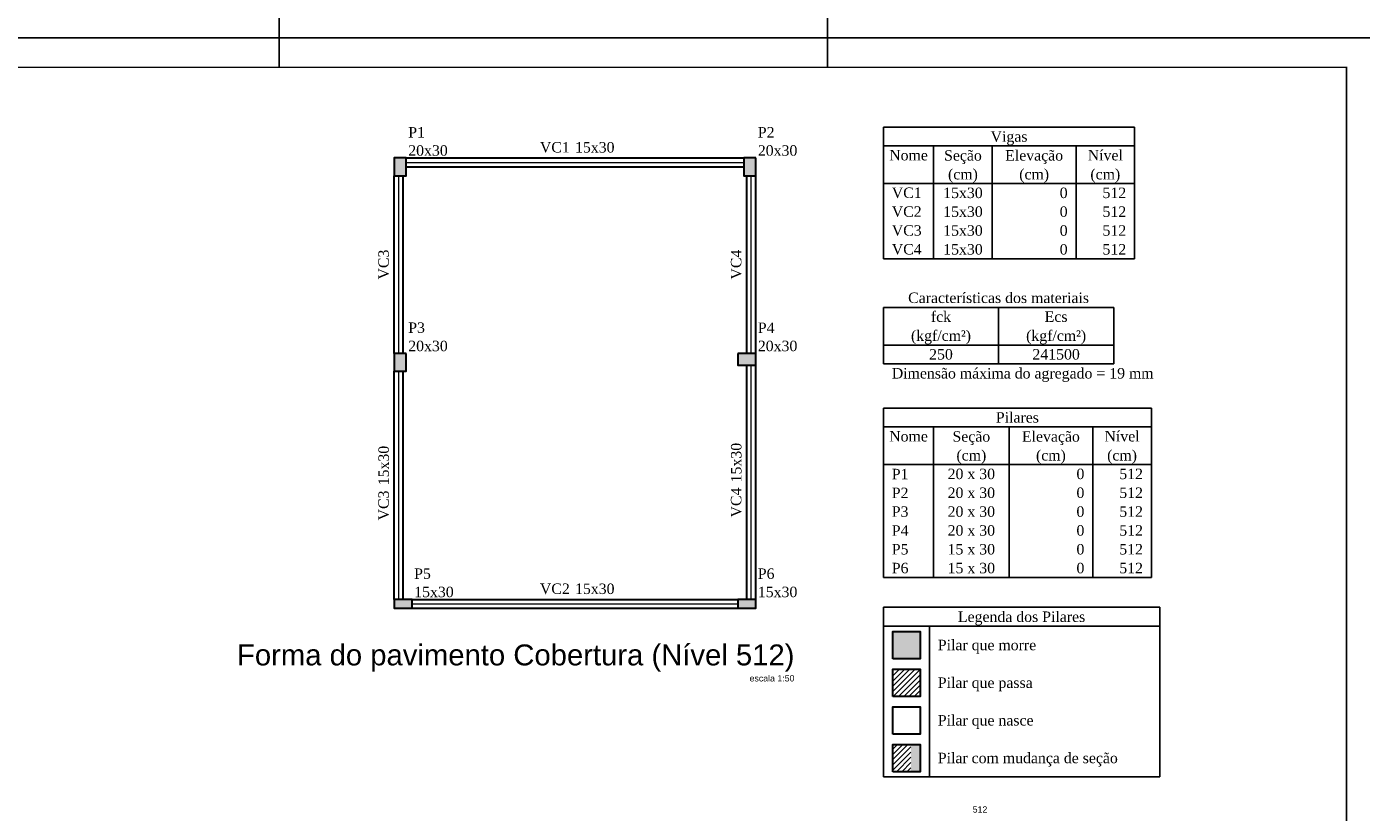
# Model space of a CAD drawing. Extents: x 1874 to 2462, y -2142 to -2023.
# Tile 15 of 74: x 1996 to 2041, y -2109 to -2082. Entities that reach past the tile are written whole.
import ezdxf

# ---------------------------------------------------------------- set-up
doc = ezdxf.new("R2010")
doc.units = 0
doc.header["$LTSCALE"] = 0.1
doc.header["$MEASUREMENT"] = 0
doc.layers.get('0').update_dxf_attribs({"linetype": 'CONTINUOUS', "lineweight": 25})
for name, color, linetype, lineweight in [('FO-Eixos', 5, 'CONTINUOUS', 5), ('FO-Hachuras dos pilares', 80, 'CONTINUOUS', 25), ('FO-PILARES', 160, 'CONTINUOUS', 30), ('FO-Textos das vigas', 7, 'CONTINUOUS', 25), ('FO-Textos dos pilares', 7, 'CONTINUOUS', 25), ('FO-TÍTULOS', 1, 'CONTINUOUS', 25), ('FO-VIGAS', 130, 'CONTINUOUS', 30)]:
    doc.layers.add(name, color=color, linetype=linetype, lineweight=lineweight)
doc.layers.add('XX-CARIMBO', color=9, linetype='CONTINUOUS')
doc.layers.add('XX-FOLHA', color=253, linetype='CONTINUOUS')
doc.styles.add('ARIAL', font='arial.ttf')
doc.styles.add('TimesNewRoman', font='times.ttf')
pattern_1 = [(45, (2008.55134, -2101.89855), (-0.08838835, 0.08838835), [])]

# ---------------------------------------------------------------- blocks, each defined once
blk = doc.blocks.new('Aprovacao A-1_SC')
at = {"layer": 'XX-CARIMBO', "ltscale": 0.5}
for p, q in [((840, 594), (0, 594)), ((0, 0), (840, 0))]:
    blk.add_line(p, q, dxfattribs=at)
at = {"layer": 'XX-FOLHA', "ltscale": 0.5}
for p, q in [((470, 594), (470, 584)), ((470, 594), (470, 584)), ((655, 594), (655, 584)), ((655, 594), (655, 584)), ((470, 10), (470, 0)), ((470, 10), (470, 0))]:
    blk.add_line(p, q, dxfattribs=at)
at = {"layer": 'XX-FOLHA'}
for p, q in [((840, 594), (830, 594)), ((655, 0), (655, 10)), ((655, 0), (655, 10))]:
    blk.add_line(p, q, dxfattribs=at)
at = {"layer": 'XX-FOLHA', "ltscale": 0.5, "const_width": 0.5}
blk.add_lwpolyline([(25, 584), (25, 10), (830, 10), (830, 584), (25, 584)], dxfattribs=at)

msp = doc.modelspace()

# ---------------------------------------------------------------- hatches: boundary and pattern name
at = {"layer": 'FO-Hachuras dos pilares', "linetype": 'Continuous'}
for points in [[(2008.9513, -2086.7028), (2008.7513, -2086.7028), (2008.5513, -2086.7028), (2008.5513, -2087.0028), (2008.5513, -2087.3028), (2008.7513, -2087.3028), (2008.9513, -2087.3028), (2008.9513, -2087.0028)], [(2020.7417, -2086.7028), (2020.5417, -2086.7028), (2020.3417, -2086.7028), (2020.3417, -2087.0028), (2020.3417, -2087.3028), (2020.5417, -2087.3028), (2020.7417, -2087.3028), (2020.7417, -2087.0028)], [(2008.9513, -2093.2986), (2008.7513, -2093.2986), (2008.5513, -2093.2986), (2008.5513, -2093.5986), (2008.5513, -2093.8986), (2008.7513, -2093.8986), (2008.9513, -2093.8986), (2008.9513, -2093.5986)], [(2020.1417, -2093.2986), (2020.1417, -2093.4986), (2020.1417, -2093.6986), (2020.4417, -2093.6986), (2020.7417, -2093.6986), (2020.7417, -2093.4986), (2020.7417, -2093.2986), (2020.4417, -2093.2986)], [(2008.5513, -2101.5986), (2008.5513, -2101.7486), (2008.5513, -2101.8986), (2008.8513, -2101.8986), (2009.1513, -2101.8986), (2009.1513, -2101.7486), (2009.1513, -2101.5986), (2008.8513, -2101.5986)], [(2020.1417, -2101.5986), (2020.1417, -2101.7486), (2020.1417, -2101.8986), (2020.4417, -2101.8986), (2020.7417, -2101.8986), (2020.7417, -2101.7486), (2020.7417, -2101.5986), (2020.4417, -2101.5986)], [(2025.3655, -2103.5987), (2025.3655, -2102.6809), (2026.2833, -2102.6809), (2026.2833, -2103.5987), (2025.3655, -2103.5987)], [(2025.9759, -2107.4111), (2025.9759, -2106.4933), (2026.2833, -2106.4933), (2026.2833, -2107.4111), (2025.9759, -2107.4111)]]:
    msp.add_hatch(color=256, dxfattribs=at).paths.add_polyline_path(points)
h = msp.add_hatch(dxfattribs=at)
h.set_pattern_fill('ANSI31', color=256, style=0)
h.set_pattern_definition(pattern_1)
h.paths.add_polyline_path([(2025.3655, -2104.8695), (2025.3655, -2103.9517), (2026.2833, -2103.9517), (2026.2833, -2104.8695), (2025.3655, -2104.8695)])
h = msp.add_hatch(dxfattribs=at)
h.set_pattern_fill('ANSI31', color=256, style=0)
h.set_pattern_definition(pattern_1)
h.paths.add_polyline_path([(2025.3655, -2107.4111), (2025.3655, -2106.4933), (2025.9759, -2106.4933), (2025.9759, -2107.4111), (2025.3655, -2107.4111)])

# ---------------------------------------------------------------- linework, layer by layer
at = {"layer": 'FO-Eixos'}
for p, q in [((2008.9513, -2086.8528), (2020.3417, -2086.8528)), ((2008.7013, -2093.2986), (2008.7013, -2087.3028)), ((2020.5917, -2093.2986), (2020.5917, -2087.3028)), ((2020.5917, -2101.5986), (2020.5917, -2093.6986)), ((2008.7013, -2101.5986), (2008.7013, -2093.8986)), ((2009.1513, -2101.7486), (2020.1417, -2101.7486))]:
    msp.add_line(p, q, dxfattribs=at)
at = {"layer": 'FO-PILARES'}
for points in [[(2008.9513, -2086.7028), (2008.7513, -2086.7028), (2008.5513, -2086.7028), (2008.5513, -2087.0028), (2008.5513, -2087.3028), (2008.7513, -2087.3028), (2008.9513, -2087.3028), (2008.9513, -2087.0028), (2008.9513, -2086.7028)], [(2020.7417, -2086.7028), (2020.5417, -2086.7028), (2020.3417, -2086.7028), (2020.3417, -2087.0028), (2020.3417, -2087.3028), (2020.5417, -2087.3028), (2020.7417, -2087.3028), (2020.7417, -2087.0028), (2020.7417, -2086.7028)], [(2008.9513, -2093.2986), (2008.7513, -2093.2986), (2008.5513, -2093.2986), (2008.5513, -2093.5986), (2008.5513, -2093.8986), (2008.7513, -2093.8986), (2008.9513, -2093.8986), (2008.9513, -2093.5986), (2008.9513, -2093.2986)], [(2020.1417, -2093.2986), (2020.1417, -2093.4986), (2020.1417, -2093.6986), (2020.4417, -2093.6986), (2020.7417, -2093.6986), (2020.7417, -2093.4986), (2020.7417, -2093.2986), (2020.4417, -2093.2986), (2020.1417, -2093.2986)], [(2008.5513, -2101.5986), (2008.5513, -2101.7486), (2008.5513, -2101.8986), (2008.8513, -2101.8986), (2009.1513, -2101.8986), (2009.1513, -2101.7486), (2009.1513, -2101.5986), (2008.8513, -2101.5986), (2008.5513, -2101.5986)], [(2020.1417, -2101.5986), (2020.1417, -2101.7486), (2020.1417, -2101.8986), (2020.4417, -2101.8986), (2020.7417, -2101.8986), (2020.7417, -2101.7486), (2020.7417, -2101.5986), (2020.4417, -2101.5986), (2020.1417, -2101.5986)], [(2025.3655, -2103.5987), (2025.3655, -2102.6809), (2026.2833, -2102.6809), (2026.2833, -2103.5987), (2025.3655, -2103.5987)], [(2025.3655, -2104.8695), (2025.3655, -2103.9517), (2026.2833, -2103.9517), (2026.2833, -2104.8695), (2025.3655, -2104.8695)], [(2025.3655, -2106.1403), (2025.3655, -2105.2225), (2026.2833, -2105.2225), (2026.2833, -2106.1403), (2025.3655, -2106.1403)], [(2025.3655, -2107.4111), (2025.3655, -2106.4933), (2026.2833, -2106.4933), (2026.2833, -2107.4111), (2025.3655, -2107.4111)]]:
    msp.add_lwpolyline(points, close=True, dxfattribs=at)
at = {"layer": 'FO-Textos das vigas'}
for p, q in [((2025.0478, -2085.6614), (2033.5198, -2085.6614)), ((2025.0478, -2085.6614), (2025.0478, -2090.1092)), ((2033.5198, -2085.6614), (2033.5198, -2090.1092)), ((2025.0478, -2086.2968), (2033.5198, -2086.2968)), ((2026.7422, -2086.2968), (2026.7422, -2090.1092)), ((2028.719, -2086.2968), (2028.719, -2090.1092)), ((2031.543, -2086.2968), (2031.543, -2090.1092)), ((2025.0478, -2087.5676), (2033.5198, -2087.5676)), ((2025.0478, -2090.1092), (2033.5198, -2090.1092)), ((2025.0478, -2091.7446), (2032.8138, -2091.7446)), ((2025.0478, -2091.7446), (2025.0478, -2093.6508)), ((2028.9308, -2091.7446), (2028.9308, -2093.6508)), ((2032.8138, -2091.7446), (2032.8138, -2093.6508)), ((2025.0478, -2093.0154), (2032.8138, -2093.0154)), ((2025.0478, -2093.6508), (2032.8138, -2093.6508)), ((2025.0478, -2093.6508), (2032.8138, -2093.6508)), ((2025.0478, -2101.8636), (2034.367, -2101.8636)), ((2025.0478, -2101.8636), (2025.0478, -2107.5822)), ((2034.367, -2101.8636), (2034.367, -2107.5822)), ((2025.0478, -2102.499), (2034.367, -2102.499)), ((2026.601, -2102.499), (2026.601, -2107.5822)), ((2025.0478, -2107.5822), (2034.367, -2107.5822))]:
    msp.add_line(p, q, dxfattribs=at)
at = {"layer": 'FO-Textos dos pilares'}
for p, q in [((2025.0478, -2095.145), (2034.0846, -2095.145)), ((2025.0478, -2095.145), (2025.0478, -2100.8636)), ((2034.0846, -2095.145), (2034.0846, -2100.8636)), ((2025.0478, -2095.7804), (2034.0846, -2095.7804)), ((2026.7422, -2095.7804), (2026.7422, -2100.8636)), ((2029.2838, -2095.7804), (2029.2838, -2100.8636)), ((2032.1078, -2095.7804), (2032.1078, -2100.8636)), ((2025.0478, -2097.0512), (2034.0846, -2097.0512)), ((2025.0478, -2100.8636), (2034.0846, -2100.8636))]:
    msp.add_line(p, q, dxfattribs=at)
at = {"layer": 'FO-VIGAS'}
for p, q in [((2008.9513, -2086.7028), (2020.3417, -2086.7028)), ((2008.9513, -2087.0028), (2020.3417, -2087.0028)), ((2008.5513, -2093.2986), (2008.5513, -2087.3028)), ((2008.8513, -2093.2986), (2008.8513, -2087.3028)), ((2020.4417, -2093.2986), (2020.4417, -2087.3028)), ((2020.7417, -2093.2986), (2020.7417, -2087.3028)), ((2020.4417, -2101.5986), (2020.4417, -2093.6986)), ((2020.7417, -2101.5986), (2020.7417, -2093.6986)), ((2008.5513, -2101.5986), (2008.5513, -2093.8986)), ((2008.8513, -2101.5986), (2008.8513, -2093.8986)), ((2009.1513, -2101.5986), (2020.1417, -2101.5986)), ((2009.1513, -2101.8986), (2020.1417, -2101.8986))]:
    msp.add_line(p, q, dxfattribs=at)

# ---------------------------------------------------------------- block references
at = {"xscale": 0.1, "yscale": 0.1, "zscale": 0.1}
for p in [(1957.665, -2082.645), (1957.665, -2142.045)]:
    msp.add_blockref('Aprovacao A-1_SC', p, dxfattribs=at)

# ---------------------------------------------------------------- texts
at = {"layer": 'FO-Eixos', "insert": (2028.0581, -2108.796), "char_height": 0.2118, "width": 0.76248, "attachment_point": 7, "line_spacing_factor": 0.798, "style": 'ARIAL'}
msp.add_mtext('512', dxfattribs=at)
at = {"layer": 'FO-Textos das vigas', "char_height": 0.353, "line_spacing_factor": 0.798, "style": 'TimesNewRoman'}
for s, insert, width, attachment_point in [('Vigas', (2029.2843, -2086.2726), 2.118, 8), ('VC1', (2014.4703, -2086.5261), 1.2708, 9), ('15x30', (2014.6463, -2086.5261), 2.118, 7), ('Nome', (2025.8953, -2086.7911), 1.6944, 8), ('Seção', (2027.7303, -2086.9076), 2.118, 8), ('Elevação', (2030.1313, -2086.9076), 3.3888, 8), ('Nível', (2032.5313, -2086.7911), 2.118, 8), ('(cm)', (2027.7303, -2087.5426), 1.6944, 8), ('(cm)', (2030.1313, -2087.5426), 1.6944, 8), ('(cm)', (2032.5313, -2087.5426), 1.6944, 8), ('VC1', (2025.3303, -2088.0621), 1.2708, 7), ('15x30', (2027.7303, -2088.0621), 2.118, 8), ('0', (2031.2603, -2088.0621), 0.4236, 9), ('512', (2033.2373, -2088.0621), 1.2708, 9), ('VC2', (2025.3303, -2088.6971), 1.2708, 7), ('15x30', (2027.7303, -2088.6971), 2.118, 8), ('0', (2031.2603, -2088.6971), 0.4236, 9), ('512', (2033.2373, -2088.6971), 1.2708, 9), ('VC3', (2025.3303, -2089.3331), 1.2708, 7), ('15x30', (2027.7303, -2089.3331), 2.118, 8), ('0', (2031.2603, -2089.3331), 0.4236, 9), ('512', (2033.2373, -2089.3331), 1.2708, 9), ('VC4', (2025.3303, -2089.9681), 1.2708, 7), ('15x30', (2027.7303, -2089.9681), 2.118, 8), ('0', (2031.2603, -2089.9681), 0.4236, 9), ('512', (2033.2373, -2089.9681), 1.2708, 9), ('Características dos materiais', (2028.9313, -2091.6031), 12.2844, 8), ('fck', (2026.9893, -2092.2391), 1.2708, 8), ('Ecs', (2030.8723, -2092.2391), 1.2708, 8), ('(kgf/cm²)', (2026.9893, -2092.9906), 3.8124, 8), ('(kgf/cm²)', (2030.8723, -2092.9906), 3.8124, 8), ('250', (2026.9893, -2093.5101), 1.2708, 8), ('241500', (2030.8723, -2093.5101), 2.5416, 8), ('Dimensão máxima do agregado = 19 mm', (2025.3303, -2094.2616), 14.826, 7), ('VC2', (2014.4703, -2101.4221), 1.2708, 9), ('15x30', (2014.6463, -2101.4221), 2.118, 7), ('Legenda dos Pilares', (2029.7073, -2102.4746), 8.0484, 8), ('Pilar que morre', (2026.8833, -2103.4276), 6.354, 7), ('Pilar que passa', (2026.8833, -2104.6986), 6.354, 7), ('Pilar que nasce', (2026.8833, -2105.9686), 6.354, 7), ('Pilar com mudança de seção', (2026.8833, -2107.2396), 11.0136, 7)]:
    msp.add_mtext(s, dxfattribs=dict(at, insert=insert, width=width, attachment_point=attachment_point))
at = {"layer": 'FO-Textos das vigas', "char_height": 0.353, "rotation": 90.00021, "line_spacing_factor": 0.798, "style": 'TimesNewRoman'}
for s, insert, width, attachment_point in [('VC3', (2008.3749, -2090.3006), 1.2708, 8), ('VC4', (2020.2649, -2090.3006), 1.2708, 8), ('15x30', (2008.3749, -2097.7486), 2.118, 7), ('15x30', (2020.2649, -2097.6486), 2.118, 7), ('VC4', (2020.2649, -2097.8246), 1.2708, 9), ('VC3', (2008.3749, -2097.9246), 1.2708, 9)]:
    msp.add_mtext(s, dxfattribs=dict(at, insert=insert, width=width, attachment_point=attachment_point))
at = {"layer": 'FO-Textos dos pilares', "char_height": 0.353, "line_spacing_factor": 0.798, "style": 'TimesNewRoman'}
for s, insert, width, attachment_point in [('P1', (2009.0223, -2086.0141), 0.8472, 7), ('P2', (2020.8123, -2086.0141), 0.8472, 7), ('20x30', (2009.0223, -2086.6321), 2.118, 7), ('20x30', (2020.8123, -2086.6321), 2.118, 7), ('P3', (2009.0223, -2092.6101), 0.8472, 7), ('P4', (2020.8123, -2092.6101), 0.8472, 7), ('20x30', (2009.0223, -2093.2281), 2.118, 7), ('20x30', (2020.8123, -2093.2281), 2.118, 7), ('Pilares', (2029.5663, -2095.6391), 2.9652, 8), ('Nome', (2025.8953, -2096.2751), 1.6944, 8), ('Seção', (2028.0133, -2096.3916), 2.118, 8), ('Elevação', (2030.6963, -2096.3916), 3.3888, 8), ('Nível', (2033.0963, -2096.2751), 2.118, 8), ('(cm)', (2028.0133, -2097.0266), 1.6944, 8), ('(cm)', (2030.6963, -2097.0266), 1.6944, 8), ('(cm)', (2033.0963, -2097.0266), 1.6944, 8), ('P1', (2025.3303, -2097.5451), 0.8472, 7), ('20 x 30', (2028.0133, -2097.5451), 2.9652, 8), ('0', (2031.8253, -2097.5451), 0.4236, 9), ('512', (2033.8023, -2097.5451), 1.2708, 9), ('P2', (2025.3303, -2098.1811), 0.8472, 7), ('20 x 30', (2028.0133, -2098.1811), 2.9652, 8), ('0', (2031.8253, -2098.1811), 0.4236, 9), ('512', (2033.8023, -2098.1811), 1.2708, 9), ('P3', (2025.3303, -2098.8161), 0.8472, 7), ('20 x 30', (2028.0133, -2098.8161), 2.9652, 8), ('0', (2031.8253, -2098.8161), 0.4236, 9), ('512', (2033.8023, -2098.8161), 1.2708, 9), ('P4', (2025.3303, -2099.4521), 0.8472, 7), ('20 x 30', (2028.0133, -2099.4521), 2.9652, 8), ('0', (2031.8253, -2099.4521), 0.4236, 9), ('512', (2033.8023, -2099.4521), 1.2708, 9), ('P5', (2025.3303, -2100.0871), 0.8472, 7), ('15 x 30', (2028.0133, -2100.0871), 2.9652, 8), ('0', (2031.8253, -2100.0871), 0.4236, 9), ('512', (2033.8023, -2100.0871), 1.2708, 9), ('P5', (2009.2223, -2100.9101), 0.8472, 7), ('P6', (2020.8123, -2100.9101), 0.8472, 7), ('P6', (2025.3303, -2100.7221), 0.8472, 7), ('15 x 30', (2028.0133, -2100.7221), 2.9652, 8), ('0', (2031.8253, -2100.7221), 0.4236, 9), ('512', (2033.8023, -2100.7221), 1.2708, 9), ('15x30', (2009.2223, -2101.5281), 2.118, 7), ('15x30', (2020.8123, -2101.5281), 2.118, 7)]:
    msp.add_mtext(s, dxfattribs=dict(at, insert=insert, width=width, attachment_point=attachment_point))
at = {"layer": 'FO-TÍTULOS', "attachment_point": 9, "line_spacing_factor": 0.798, "style": 'ARIAL'}
for s, insert, char_height, width in [('Forma do pavimento Cobertura (Nível 512)', (2022.0473, -2104.0376), 0.706, 33.888), ('escala 1:50', (2022.0473, -2104.3697), 0.2118, 2.79576)]:
    msp.add_mtext(s, dxfattribs=dict(at, insert=insert, char_height=char_height, width=width))

doc.saveas('drawing.dxf')
